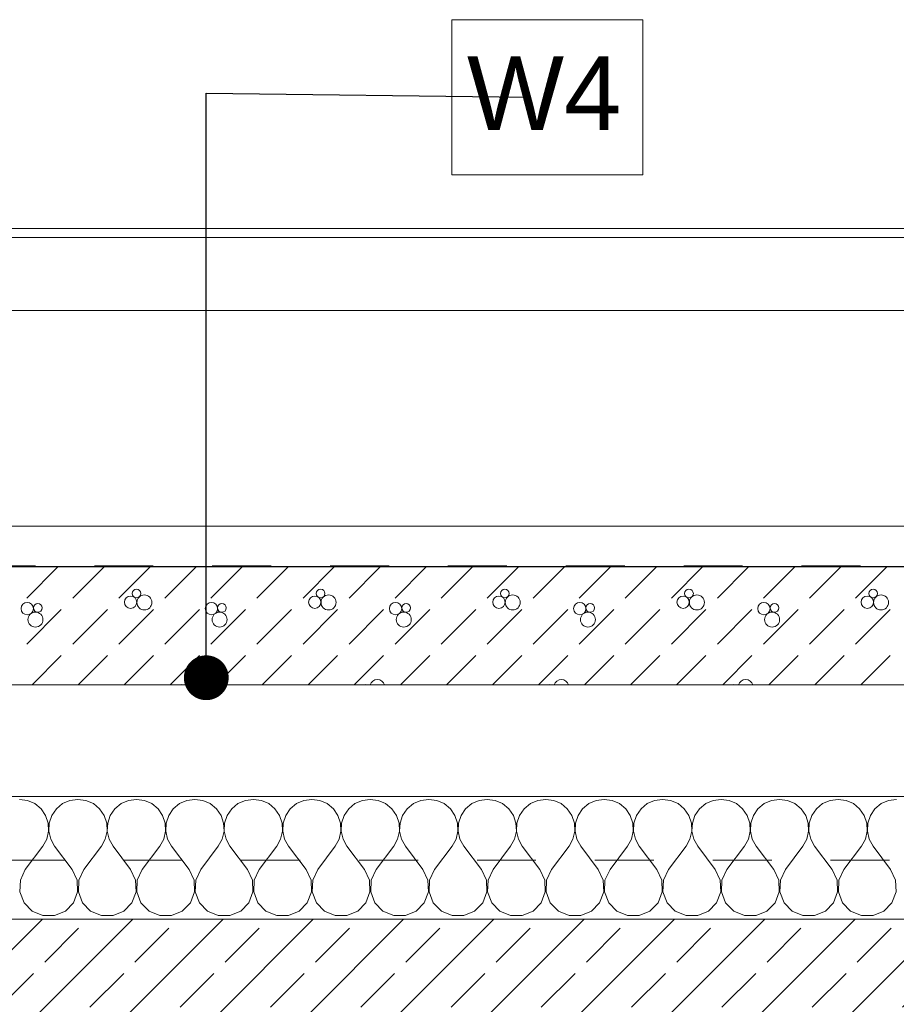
# Model space of a CAD drawing. Header units: millimetres. Extents: x 58537 to 97688, y -8921 to 14216.
# Tile 84 of 145: x 66548 to 68333, y 11267 to 13271. Entities that reach past the tile are written whole.
import ezdxf

# ---------------------------------------------------------------- set-up
doc = ezdxf.new("R2010")
doc.units = ezdxf.units.MM
doc.header["$MEASUREMENT"] = 0
doc.linetypes.add('Przerywana', pattern=[240, 120, -120])
doc.linetypes.add('Wipeout_Contour', pattern=[1000, 0, -1000])
for name, color, linetype, lineweight, true_color in [('0_Nr_pióra__85', 7, 'Continuous', 13, 0x80c2ff), ('Nowe_A-Wymiary-Zewnętrzne_Nr_pióra__45', 7, 'Continuous', 15, 0x40a5ff), ('Nowe_A-Wymiary-Zewnętrzne_Nr_pióra__85', 7, 'Continuous', 13, 0x80c2ff)]:
    doc.layers.add(name, color=color, linetype=linetype, lineweight=lineweight, true_color=true_color)
for name, color, linetype in [('Nowe_A-Dach-Połacie', 7, 'Continuous'), ('Nowe_A-Obróbki', 7, 'Continuous'), ('Nowe_A-Stropy', 7, 'Continuous'), ('Nowe_A-Wymiary-Zewnętrzne', 7, 'Continuous'), ('Nowe_A-Ściany-Zewnętrzne', 7, 'Continuous')]:
    doc.layers.add(name, color=color, linetype=linetype)
for name, color, linetype, lineweight in [('Nowe_A-Dach-Połacie_Nr_pióra__169', 7, 'Continuous', 5), ('Nowe_A-Dach-Połacie_Nr_pióra__29', 7, 'Continuous', 25), ('Nowe_A-Dach-Połacie_Nr_pióra__49', 7, 'Continuous', 15), ('Nowe_A-Obróbki_Nr_pióra__90', 7, 'Continuous', 13), ('Nowe_A-Opisy-Ściany_Nr_pióra__1', 7, 'Continuous', 13), ('Nowe_A-Stropy_Nr_pióra__174', 7, 'Continuous', 5), ('Nowe_A-Stropy_Nr_pióra__9', 7, 'Continuous', 13), ('Nowe_A-Wymiary-Zewnętrzne_Nr_pióra__46', 5, 'Continuous', 15), ('Nowe_A-Ściany-Zewnętrzne_Nr_pióra__87', 7, 'Continuous', 13)]:
    doc.layers.add(name, color=color, linetype=linetype, lineweight=lineweight)
doc.styles.add('STYL_AUTOMATYCZNY_1', font='arial.ttf')
doc.styles.add('STYL_AUTOMATYCZNY_2', font='arial.ttf')
doc.dimstyles.new('STYL_AUTOMATYCZNY__1', dxfattribs={"dimtxt": 125, "dimasz": 47.5, "dimexe": 0.18, "dimexo": 20, "dimgap": 0, "dimtad": 1, "dimdec": 1, "dimlfac": 0.1, "dimzin": 0, "dimdsep": 46, "dimtxsty": 'STYL_AUTOMATYCZNY_2', "dimblk": 'ARROWHEAD_11', "dimblk1": 'ARROWHEAD_11', "dimblk2": 'ARROWHEAD_11', "dimcen": 0.09, "dimclrd": 256, "dimclre": 256, "dimclrt": 5, "dimadec": 1, "dimazin": 0, "dimtfac": 1, "dimtdec": 4, "dimtmove": 0, "dimatfit": 3, "dimfxl": 0, "dimtolj": 1, "dimtzin": 0, "dimarcsym": 0})
doc.dimstyles.new('STYL_AUTOMATYCZNY__3', dxfattribs={"dimtxt": 0.18, "dimasz": 182.4, "dimexe": 0.18, "dimexo": 0.0625, "dimgap": 0, "dimtad": 0, "dimtih": 1, "dimtoh": 1, "dimdec": 4, "dimzin": 0, "dimdsep": 46, "dimcen": 0.09, "dimadec": 0, "dimazin": 0, "dimtfac": 1, "dimtdec": 4, "dimtmove": 0, "dimatfit": 3, "dimldrblk": 'ARROWHEAD_11', "dimfxl": 0, "dimtolj": 1, "dimtzin": 0, "dimarcsym": 0})

# ---------------------------------------------------------------- blocks, each defined once
blk = doc.blocks.new('ElemPrzekroju_340')
at = {"color": 254, "linetype": 'Wipeout_Contour', "lineweight": 0, "ltscale": 274683.176655}
blk.add_wipeout([(65340.1, 11744.7), (65340.1, 11690), (69985.1, 11690), (69985.1, 11744.7)], dxfattribs=at).dxf.layer = 'Nowe_A-Ściany-Zewnętrzne'
blk = doc.blocks.new('*X366')
at = {"layer": 'Nowe_A-Stropy_Nr_pióra__174', "color": 7, "linetype": 'Continuous', "lineweight": 5}
for p, q in [((66563.9, 11681.8), (66547.6, 11684)), ((66578.9, 11675.2), (66563.9, 11681.8)), ((66591.6, 11664.7), (66578.9, 11675.2)), ((66635.4, 11675.2), (66622.7, 11664.7)), ((66650.4, 11681.8), (66635.4, 11675.2)), ((66666.7, 11684), (66650.4, 11681.8)), ((66682.9, 11681.8), (66666.7, 11684)), ((66698, 11675.2), (66682.9, 11681.8)), ((66710.6, 11664.7), (66698, 11675.2)), ((66754.4, 11675.2), (66741.8, 11664.7)), ((66769.5, 11681.8), (66754.4, 11675.2)), ((66785.7, 11684), (66769.5, 11681.8)), ((66802, 11681.8), (66785.7, 11684)), ((66817, 11675.2), (66802, 11681.8)), ((66829.7, 11664.7), (66817, 11675.2)), ((66873.5, 11675.2), (66860.8, 11664.7)), ((66888.5, 11681.8), (66873.5, 11675.2)), ((66904.8, 11684), (66888.5, 11681.8)), ((66921, 11681.8), (66904.8, 11684)), ((66936.1, 11675.2), (66921, 11681.8)), ((66948.7, 11664.7), (66936.1, 11675.2)), ((66992.5, 11675.2), (66979.9, 11664.7)), ((67007.6, 11681.8), (66992.5, 11675.2)), ((67023.8, 11684), (67007.6, 11681.8)), ((67040.1, 11681.8), (67023.8, 11684)), ((67055.1, 11675.2), (67040.1, 11681.8)), ((67067.8, 11664.7), (67055.1, 11675.2)), ((67111.6, 11675.2), (67098.9, 11664.7)), ((67126.6, 11681.8), (67111.6, 11675.2)), ((67142.9, 11684), (67126.6, 11681.8)), ((67159.1, 11681.8), (67142.9, 11684)), ((67174.2, 11675.2), (67159.1, 11681.8)), ((67186.8, 11664.7), (67174.2, 11675.2)), ((67230.6, 11675.2), (67218, 11664.7)), ((67245.7, 11681.8), (67230.6, 11675.2)), ((67261.9, 11684), (67245.7, 11681.8)), ((67278.2, 11681.8), (67261.9, 11684)), ((67293.2, 11675.2), (67278.2, 11681.8)), ((67305.9, 11664.7), (67293.2, 11675.2)), ((67349.7, 11675.2), (67337, 11664.7)), ((67364.7, 11681.8), (67349.7, 11675.2)), ((67381, 11684), (67364.7, 11681.8)), ((67397.2, 11681.8), (67381, 11684)), ((67412.3, 11675.2), (67397.2, 11681.8)), ((67424.9, 11664.7), (67412.3, 11675.2)), ((67468.7, 11675.2), (67456.1, 11664.7)), ((67483.7, 11681.8), (67468.7, 11675.2)), ((67500, 11684), (67483.7, 11681.8)), ((67516.3, 11681.8), (67500, 11684)), ((67531.3, 11675.2), (67516.3, 11681.8)), ((67544, 11664.7), (67531.3, 11675.2)), ((67587.8, 11675.2), (67575.1, 11664.7)), ((67602.8, 11681.8), (67587.8, 11675.2)), ((67619.1, 11684), (67602.8, 11681.8)), ((67635.3, 11681.8), (67619.1, 11684)), ((67650.4, 11675.2), (67635.3, 11681.8)), ((67663, 11664.7), (67650.4, 11675.2)), ((67706.8, 11675.2), (67694.2, 11664.7)), ((67721.8, 11681.8), (67706.8, 11675.2)), ((67738.1, 11684), (67721.8, 11681.8)), ((67754.4, 11681.8), (67738.1, 11684)), ((67769.4, 11675.2), (67754.4, 11681.8)), ((67782, 11664.7), (67769.4, 11675.2)), ((67825.9, 11675.2), (67813.2, 11664.7)), ((67840.9, 11681.8), (67825.9, 11675.2)), ((67857.2, 11684), (67840.9, 11681.8)), ((67873.4, 11681.8), (67857.2, 11684)), ((67888.5, 11675.2), (67873.4, 11681.8)), ((67901.1, 11664.7), (67888.5, 11675.2)), ((67944.9, 11675.2), (67932.3, 11664.7)), ((67959.9, 11681.8), (67944.9, 11675.2)), ((67976.2, 11684), (67959.9, 11681.8)), ((67992.5, 11681.8), (67976.2, 11684)), ((68007.5, 11675.2), (67992.5, 11681.8)), ((68020.1, 11664.7), (68007.5, 11675.2)), ((68064, 11675.2), (68051.3, 11664.7)), ((68079, 11681.8), (68064, 11675.2)), ((68095.3, 11684), (68079, 11681.8)), ((68111.5, 11681.8), (68095.3, 11684)), ((68126.5, 11675.2), (68111.5, 11681.8)), ((68139.2, 11664.7), (68126.5, 11675.2)), ((68183, 11675.2), (68170.4, 11664.7)), ((68198, 11681.8), (68183, 11675.2)), ((68214.3, 11684), (68198, 11681.8)), ((68230.6, 11681.8), (68214.3, 11684)), ((68245.6, 11675.2), (68230.6, 11681.8)), ((68258.2, 11664.7), (68245.6, 11675.2)), ((68302.1, 11675.2), (68289.4, 11664.7)), ((68317.1, 11681.8), (68302.1, 11675.2)), ((68333.3, 11684), (68317.1, 11681.8)), ((66600.9, 11651.1), (66591.6, 11664.7)), ((66606.1, 11635.6), (66600.9, 11651.1)), ((66613.4, 11651.1), (66608.2, 11635.6)), ((66622.7, 11664.7), (66613.4, 11651.1)), ((66719.9, 11651.1), (66710.6, 11664.7)), ((66725.2, 11635.6), (66719.9, 11651.1)), ((66732.5, 11651.1), (66727.2, 11635.6)), ((66741.8, 11664.7), (66732.5, 11651.1)), ((66839, 11651.1), (66829.7, 11664.7)), ((66844.2, 11635.6), (66839, 11651.1)), ((66851.5, 11651.1), (66846.3, 11635.6)), ((66860.8, 11664.7), (66851.5, 11651.1)), ((66958, 11651.1), (66948.7, 11664.7)), ((66963.3, 11635.6), (66958, 11651.1)), ((66970.6, 11651.1), (66965.3, 11635.6)), ((66979.9, 11664.7), (66970.6, 11651.1)), ((67077.1, 11651.1), (67067.8, 11664.7)), ((67082.3, 11635.6), (67077.1, 11651.1)), ((67089.6, 11651.1), (67084.4, 11635.6)), ((67098.9, 11664.7), (67089.6, 11651.1)), ((67196.1, 11651.1), (67186.8, 11664.7)), ((67201.4, 11635.6), (67196.1, 11651.1)), ((67208.7, 11651.1), (67203.4, 11635.6)), ((67218, 11664.7), (67208.7, 11651.1)), ((67315.2, 11651.1), (67305.9, 11664.7)), ((67320.4, 11635.6), (67315.2, 11651.1)), ((67327.7, 11651.1), (67322.5, 11635.6)), ((67337, 11664.7), (67327.7, 11651.1)), ((67434.2, 11651.1), (67424.9, 11664.7)), ((67439.5, 11635.6), (67434.2, 11651.1)), ((67446.8, 11651.1), (67441.5, 11635.6)), ((67456.1, 11664.7), (67446.8, 11651.1)), ((67553.3, 11651.1), (67544, 11664.7)), ((67558.5, 11635.6), (67553.3, 11651.1)), ((67565.8, 11651.1), (67560.6, 11635.6)), ((67575.1, 11664.7), (67565.8, 11651.1)), ((67672.3, 11651.1), (67663, 11664.7)), ((67677.6, 11635.6), (67672.3, 11651.1)), ((67684.9, 11651.1), (67679.6, 11635.6)), ((67694.2, 11664.7), (67684.9, 11651.1)), ((67791.3, 11651.1), (67782, 11664.7)), ((67796.6, 11635.6), (67791.3, 11651.1)), ((67803.9, 11651.1), (67798.7, 11635.6)), ((67813.2, 11664.7), (67803.9, 11651.1)), ((67910.4, 11651.1), (67901.1, 11664.7)), ((67915.6, 11635.6), (67910.4, 11651.1)), ((67923, 11651.1), (67917.7, 11635.6)), ((67932.3, 11664.7), (67923, 11651.1)), ((68029.4, 11651.1), (68020.1, 11664.7)), ((68034.7, 11635.6), (68029.4, 11651.1)), ((68042, 11651.1), (68036.8, 11635.6)), ((68051.3, 11664.7), (68042, 11651.1)), ((68148.5, 11651.1), (68139.2, 11664.7)), ((68153.7, 11635.6), (68148.5, 11651.1)), ((68161.1, 11651.1), (68155.8, 11635.6)), ((68170.4, 11664.7), (68161.1, 11651.1)), ((68267.5, 11651.1), (68258.2, 11664.7)), ((68272.8, 11635.6), (68267.5, 11651.1)), ((68280.1, 11651.1), (68274.9, 11635.6)), ((68289.4, 11664.7), (68280.1, 11651.1)), ((66606.9, 11619.2), (66606.1, 11635.6)), ((66608.2, 11635.6), (66607.4, 11619.2)), ((66726, 11619.2), (66725.2, 11635.6)), ((66727.2, 11635.6), (66726.4, 11619.2)), ((66845, 11619.2), (66844.2, 11635.6)), ((66846.3, 11635.6), (66845.5, 11619.2)), ((66964.1, 11619.2), (66963.3, 11635.6)), ((66965.3, 11635.6), (66964.5, 11619.2)), ((67083.1, 11619.2), (67082.3, 11635.6)), ((67084.4, 11635.6), (67083.6, 11619.2)), ((67202.2, 11619.2), (67201.4, 11635.6)), ((67203.4, 11635.6), (67202.6, 11619.2)), ((67321.2, 11619.2), (67320.4, 11635.6)), ((67322.5, 11635.6), (67321.7, 11619.2)), ((67440.3, 11619.2), (67439.5, 11635.6)), ((67441.5, 11635.6), (67440.7, 11619.2)), ((67559.3, 11619.2), (67558.5, 11635.6)), ((67560.6, 11635.6), (67559.8, 11619.2)), ((67678.3, 11619.2), (67677.6, 11635.6)), ((67679.6, 11635.6), (67678.8, 11619.2)), ((67797.4, 11619.2), (67796.6, 11635.6)), ((67798.7, 11635.6), (67797.9, 11619.2)), ((67916.4, 11619.2), (67915.6, 11635.6)), ((67917.7, 11635.6), (67916.9, 11619.2)), ((68035.5, 11619.2), (68034.7, 11635.6)), ((68036.8, 11635.6), (68036, 11619.2)), ((68154.5, 11619.2), (68153.7, 11635.6)), ((68155.8, 11635.6), (68155, 11619.2)), ((68273.6, 11619.2), (68272.8, 11635.6)), ((68274.9, 11635.6), (68274.1, 11619.2)), ((66603.2, 11603.2), (66606.9, 11619.2)), ((66607.4, 11619.2), (66611.1, 11603.2)), ((66722.2, 11603.2), (66726, 11619.2)), ((66726.4, 11619.2), (66730.2, 11603.2)), ((66841.3, 11603.2), (66845, 11619.2)), ((66845.5, 11619.2), (66849.2, 11603.2)), ((66960.3, 11603.2), (66964.1, 11619.2)), ((66964.5, 11619.2), (66968.3, 11603.2)), ((67079.4, 11603.2), (67083.1, 11619.2)), ((67083.6, 11619.2), (67087.3, 11603.2)), ((67198.4, 11603.2), (67202.2, 11619.2)), ((67202.6, 11619.2), (67206.4, 11603.2)), ((67317.5, 11603.2), (67321.2, 11619.2)), ((67321.7, 11619.2), (67325.4, 11603.2)), ((67436.5, 11603.2), (67440.3, 11619.2)), ((67440.7, 11619.2), (67444.4, 11603.2)), ((67555.6, 11603.2), (67559.3, 11619.2)), ((67559.8, 11619.2), (67563.5, 11603.2)), ((67674.6, 11603.2), (67678.3, 11619.2)), ((67678.8, 11619.2), (67682.5, 11603.2)), ((67793.7, 11603.2), (67797.4, 11619.2)), ((67797.9, 11619.2), (67801.6, 11603.2)), ((67912.7, 11603.2), (67916.4, 11619.2)), ((67916.9, 11619.2), (67920.6, 11603.2)), ((68031.8, 11603.2), (68035.5, 11619.2)), ((68036, 11619.2), (68039.7, 11603.2)), ((68150.8, 11603.2), (68154.5, 11619.2)), ((68155, 11619.2), (68158.7, 11603.2)), ((68269.9, 11603.2), (68273.6, 11619.2)), ((68274.1, 11619.2), (68277.8, 11603.2)), ((66559.5, 11541.2), (66595.3, 11588.8)), ((66595.3, 11588.8), (66603.2, 11603.2)), ((66611.1, 11603.2), (66619.1, 11588.8)), ((66654.8, 11541.2), (66619.1, 11588.8)), ((66678.6, 11541.2), (66714.3, 11588.8)), ((66714.3, 11588.8), (66722.2, 11603.2)), ((66730.2, 11603.2), (66738.1, 11588.8)), ((66773.8, 11541.2), (66738.1, 11588.8)), ((66797.6, 11541.2), (66833.3, 11588.8)), ((66833.3, 11588.8), (66841.3, 11603.2)), ((66849.2, 11603.2), (66857.2, 11588.8)), ((66892.9, 11541.2), (66857.2, 11588.8)), ((66916.7, 11541.2), (66952.4, 11588.8)), ((66952.4, 11588.8), (66960.3, 11603.2)), ((66968.3, 11603.2), (66976.2, 11588.8)), ((67011.9, 11541.2), (66976.2, 11588.8)), ((67035.7, 11541.2), (67071.4, 11588.8)), ((67071.4, 11588.8), (67079.4, 11603.2)), ((67087.3, 11603.2), (67095.3, 11588.8)), ((67131, 11541.2), (67095.3, 11588.8)), ((67154.8, 11541.2), (67190.5, 11588.8)), ((67190.5, 11588.8), (67198.4, 11603.2)), ((67206.4, 11603.2), (67214.3, 11588.8)), ((67250, 11541.2), (67214.3, 11588.8)), ((67273.8, 11541.2), (67309.5, 11588.8)), ((67309.5, 11588.8), (67317.5, 11603.2)), ((67325.4, 11603.2), (67333.3, 11588.8)), ((67369.1, 11541.2), (67333.3, 11588.8)), ((67392.9, 11541.2), (67428.6, 11588.8)), ((67428.6, 11588.8), (67436.5, 11603.2)), ((67444.4, 11603.2), (67452.4, 11588.8)), ((67488.1, 11541.2), (67452.4, 11588.8)), ((67511.9, 11541.2), (67547.6, 11588.8)), ((67547.6, 11588.8), (67555.6, 11603.2)), ((67563.5, 11603.2), (67571.4, 11588.8)), ((67607.2, 11541.2), (67571.4, 11588.8)), ((67631, 11541.2), (67666.7, 11588.8)), ((67666.7, 11588.8), (67674.6, 11603.2)), ((67682.5, 11603.2), (67690.5, 11588.8)), ((67726.2, 11541.2), (67690.5, 11588.8)), ((67750, 11541.2), (67785.7, 11588.8)), ((67785.7, 11588.8), (67793.7, 11603.2)), ((67801.6, 11603.2), (67809.5, 11588.8)), ((67845.3, 11541.2), (67809.5, 11588.8)), ((67869.1, 11541.2), (67904.8, 11588.8)), ((67904.8, 11588.8), (67912.7, 11603.2)), ((67920.6, 11603.2), (67928.6, 11588.8)), ((67964.3, 11541.2), (67928.6, 11588.8)), ((67988.1, 11541.2), (68023.8, 11588.8)), ((68023.8, 11588.8), (68031.8, 11603.2)), ((68039.7, 11603.2), (68047.6, 11588.8)), ((68083.3, 11541.2), (68047.6, 11588.8)), ((68107.2, 11541.2), (68142.9, 11588.8)), ((68142.9, 11588.8), (68150.8, 11603.2)), ((68158.7, 11603.2), (68166.7, 11588.8)), ((68202.4, 11541.2), (68166.7, 11588.8)), ((68226.2, 11541.2), (68261.9, 11588.8)), ((68261.9, 11588.8), (68269.9, 11603.2)), ((68277.8, 11603.2), (68285.7, 11588.8)), ((68321.4, 11541.2), (68285.7, 11588.8)), ((66559.5, 11541.2), (66549.4, 11519.7)), ((66665, 11519.7), (66654.8, 11541.2)), ((66678.6, 11541.2), (66668.4, 11519.7)), ((66784, 11519.7), (66773.8, 11541.2)), ((66797.6, 11541.2), (66787.4, 11519.7)), ((66903.1, 11519.7), (66892.9, 11541.2)), ((66916.7, 11541.2), (66906.5, 11519.7)), ((67022.1, 11519.7), (67011.9, 11541.2)), ((67035.7, 11541.2), (67025.5, 11519.7)), ((67141.2, 11519.7), (67131, 11541.2)), ((67154.8, 11541.2), (67144.6, 11519.7)), ((67260.2, 11519.7), (67250, 11541.2)), ((67273.8, 11541.2), (67263.6, 11519.7)), ((67379.2, 11519.7), (67369.1, 11541.2)), ((67392.9, 11541.2), (67382.7, 11519.7)), ((67498.3, 11519.7), (67488.1, 11541.2)), ((67511.9, 11541.2), (67501.7, 11519.7)), ((67617.3, 11519.7), (67607.2, 11541.2)), ((67631, 11541.2), (67620.8, 11519.7)), ((67736.4, 11519.7), (67726.2, 11541.2)), ((67750, 11541.2), (67739.8, 11519.7)), ((67855.4, 11519.7), (67845.3, 11541.2)), ((67869.1, 11541.2), (67858.9, 11519.7)), ((67974.5, 11519.7), (67964.3, 11541.2)), ((67988.1, 11541.2), (67977.9, 11519.7)), ((68093.5, 11519.7), (68083.3, 11541.2)), ((68107.2, 11541.2), (68097, 11519.7)), ((68212.6, 11519.7), (68202.4, 11541.2)), ((68226.2, 11541.2), (68216, 11519.7)), ((68331.6, 11519.7), (68321.4, 11541.2)), ((66549.4, 11519.7), (66548.4, 11495.9)), ((66665.9, 11495.9), (66665, 11519.7)), ((66668.4, 11519.7), (66667.5, 11495.9)), ((66785, 11495.9), (66784, 11519.7)), ((66787.4, 11519.7), (66786.5, 11495.9)), ((66904, 11495.9), (66903.1, 11519.7)), ((66906.5, 11519.7), (66905.6, 11495.9)), ((67023, 11495.9), (67022.1, 11519.7)), ((67025.5, 11519.7), (67024.6, 11495.9)), ((67142.1, 11495.9), (67141.2, 11519.7)), ((67144.6, 11519.7), (67143.6, 11495.9)), ((67261.1, 11495.9), (67260.2, 11519.7)), ((67263.6, 11519.7), (67262.7, 11495.9)), ((67380.2, 11495.9), (67379.2, 11519.7)), ((67382.7, 11519.7), (67381.7, 11495.9)), ((67499.2, 11495.9), (67498.3, 11519.7)), ((67501.7, 11519.7), (67500.8, 11495.9)), ((67618.3, 11495.9), (67617.3, 11519.7)), ((67620.8, 11519.7), (67619.8, 11495.9)), ((67737.3, 11495.9), (67736.4, 11519.7)), ((67739.8, 11519.7), (67738.9, 11495.9)), ((67856.4, 11495.9), (67855.4, 11519.7)), ((67858.9, 11519.7), (67857.9, 11495.9)), ((67975.4, 11495.9), (67974.5, 11519.7)), ((67977.9, 11519.7), (67977, 11495.9)), ((68094.5, 11495.9), (68093.5, 11519.7)), ((68097, 11519.7), (68096, 11495.9)), ((68213.5, 11495.9), (68212.6, 11519.7)), ((68216, 11519.7), (68215.1, 11495.9)), ((68332.6, 11495.9), (68331.6, 11519.7)), ((66548.4, 11495.9), (66556.9, 11473.6)), ((66657.5, 11473.6), (66665.9, 11495.9)), ((66667.5, 11495.9), (66675.9, 11473.6)), ((66776.5, 11473.6), (66785, 11495.9)), ((66786.5, 11495.9), (66795, 11473.6)), ((66895.5, 11473.6), (66904, 11495.9)), ((66905.6, 11495.9), (66914, 11473.6)), ((67014.6, 11473.6), (67023, 11495.9)), ((67024.6, 11495.9), (67033.1, 11473.6)), ((67133.6, 11473.6), (67142.1, 11495.9)), ((67143.6, 11495.9), (67152.1, 11473.6)), ((67252.7, 11473.6), (67261.1, 11495.9)), ((67262.7, 11495.9), (67271.1, 11473.6)), ((67371.7, 11473.6), (67380.2, 11495.9)), ((67381.7, 11495.9), (67390.2, 11473.6)), ((67490.8, 11473.6), (67499.2, 11495.9)), ((67500.8, 11495.9), (67509.2, 11473.6)), ((67609.8, 11473.6), (67618.3, 11495.9)), ((67619.8, 11495.9), (67628.3, 11473.6)), ((67728.9, 11473.6), (67737.3, 11495.9)), ((67738.9, 11495.9), (67747.3, 11473.6)), ((67847.9, 11473.6), (67856.4, 11495.9)), ((67857.9, 11495.9), (67866.4, 11473.6)), ((67967, 11473.6), (67975.4, 11495.9)), ((67977, 11495.9), (67985.4, 11473.6)), ((68086, 11473.6), (68094.5, 11495.9)), ((68096, 11495.9), (68104.5, 11473.6)), ((68205.1, 11473.6), (68213.5, 11495.9)), ((68215.1, 11495.9), (68223.5, 11473.6)), ((68324.1, 11473.6), (68332.6, 11495.9)), ((66556.9, 11473.6), (66573.4, 11456.5)), ((66641, 11456.5), (66657.5, 11473.6)), ((66675.9, 11473.6), (66692.4, 11456.5)), ((66760, 11456.5), (66776.5, 11473.6)), ((66795, 11473.6), (66811.5, 11456.5)), ((66879.1, 11456.5), (66895.5, 11473.6)), ((66914, 11473.6), (66930.5, 11456.5)), ((66998.1, 11456.5), (67014.6, 11473.6)), ((67033.1, 11473.6), (67049.5, 11456.5)), ((67117.1, 11456.5), (67133.6, 11473.6)), ((67152.1, 11473.6), (67168.6, 11456.5)), ((67236.2, 11456.5), (67252.7, 11473.6)), ((67271.1, 11473.6), (67287.6, 11456.5)), ((67355.2, 11456.5), (67371.7, 11473.6)), ((67390.2, 11473.6), (67406.7, 11456.5)), ((67474.3, 11456.5), (67490.8, 11473.6)), ((67509.2, 11473.6), (67525.7, 11456.5)), ((67593.3, 11456.5), (67609.8, 11473.6)), ((67628.3, 11473.6), (67644.8, 11456.5)), ((67712.4, 11456.5), (67728.9, 11473.6)), ((67747.3, 11473.6), (67763.8, 11456.5)), ((67831.4, 11456.5), (67847.9, 11473.6)), ((67866.4, 11473.6), (67882.9, 11456.5)), ((67950.5, 11456.5), (67967, 11473.6)), ((67985.4, 11473.6), (68001.9, 11456.5)), ((68069.5, 11456.5), (68086, 11473.6)), ((68104.5, 11473.6), (68121, 11456.5)), ((68188.6, 11456.5), (68205.1, 11473.6)), ((68223.5, 11473.6), (68240, 11456.5)), ((68307.6, 11456.5), (68324.1, 11473.6)), ((66573.4, 11456.5), (66595.3, 11447.2)), ((66595.3, 11447.2), (66619.1, 11447.2)), ((66619.1, 11447.2), (66641, 11456.5)), ((66692.4, 11456.5), (66714.3, 11447.2)), ((66714.3, 11447.2), (66738.1, 11447.2)), ((66738.1, 11447.2), (66760, 11456.5)), ((66811.5, 11456.5), (66833.4, 11447.2)), ((66833.4, 11447.2), (66857.2, 11447.2)), ((66857.2, 11447.2), (66879.1, 11456.5)), ((66930.5, 11456.5), (66952.4, 11447.2)), ((66952.4, 11447.2), (66976.2, 11447.2)), ((66976.2, 11447.2), (66998.1, 11456.5)), ((67049.5, 11456.5), (67071.4, 11447.2)), ((67071.4, 11447.2), (67095.2, 11447.2)), ((67095.2, 11447.2), (67117.1, 11456.5)), ((67168.6, 11456.5), (67190.5, 11447.2)), ((67190.5, 11447.2), (67214.3, 11447.2)), ((67214.3, 11447.2), (67236.2, 11456.5)), ((67287.6, 11456.5), (67309.5, 11447.2)), ((67309.5, 11447.2), (67333.3, 11447.2)), ((67333.3, 11447.2), (67355.2, 11456.5)), ((67406.7, 11456.5), (67428.6, 11447.2)), ((67428.6, 11447.2), (67452.4, 11447.2)), ((67452.4, 11447.2), (67474.3, 11456.5)), ((67525.7, 11456.5), (67547.6, 11447.2)), ((67547.6, 11447.2), (67571.4, 11447.2)), ((67571.4, 11447.2), (67593.3, 11456.5)), ((67644.8, 11456.5), (67666.7, 11447.2)), ((67666.7, 11447.2), (67690.5, 11447.2)), ((67690.5, 11447.2), (67712.4, 11456.5)), ((67763.8, 11456.5), (67785.7, 11447.2)), ((67785.7, 11447.2), (67809.5, 11447.2)), ((67809.5, 11447.2), (67831.4, 11456.5)), ((67882.9, 11456.5), (67904.8, 11447.2)), ((67904.8, 11447.2), (67928.6, 11447.2)), ((67928.6, 11447.2), (67950.5, 11456.5)), ((68001.9, 11456.5), (68023.8, 11447.2)), ((68023.8, 11447.2), (68047.6, 11447.2)), ((68047.6, 11447.2), (68069.5, 11456.5)), ((68121, 11456.5), (68142.9, 11447.2)), ((68142.9, 11447.2), (68166.7, 11447.2)), ((68166.7, 11447.2), (68188.6, 11456.5)), ((68240, 11456.5), (68261.9, 11447.2)), ((68261.9, 11447.2), (68285.7, 11447.2)), ((68285.7, 11447.2), (68307.6, 11456.5))]:
    blk.add_line(p, q, dxfattribs=at)
blk = doc.blocks.new('ElemPrzekroju_341')
at = {"layer": 'Nowe_A-Stropy', "linetype": 'Continuous', "lineweight": 0, "true_color": 0x000000}
h = blk.add_hatch(dxfattribs=at)
h.set_pattern_fill('Beton_zbrojony', color=18, style=0, pattern_type=2)
h.set_pattern_definition([(45, (0, 0), (-91.92388, 91.92388), []), (45, (-45.96, 45.96), (-91.92388, 91.92388), [97.5, -32.5])])
h.paths.add_polyline_path([(65230.1, 11240), (65240.1, 11240), (69035.1, 11240), (69170.1, 11240), (71870.1, 11240), (71880.1, 11240), (71880.1, 11440), (70225.1, 11440), (69985.1, 11440), (65230.1, 11440)])
at = {"layer": 'Nowe_A-Stropy_Nr_pióra__9', "color": 7, "linetype": 'Continuous', "lineweight": 13}
for p, q in [((69985.1, 11690), (65340.1, 11690)), ((69985.1, 11440), (65230.1, 11440))]:
    blk.add_line(p, q, dxfattribs=at)
at = {"layer": 'Nowe_A-Stropy', "lineweight": 0}
blk.add_blockref('*X366', (0, 0), dxfattribs=at)
blk = doc.blocks.new('*X371')
at = {"layer": 'Nowe_A-Dach-Połacie', "linetype": 'Continuous', "lineweight": 0, "true_color": 0x000000}
for points in [[(66750.6, 12158.7), (66600.6, 12158.7), (66600.6, 12157.2), (66750.6, 12157.2)], [(67050.6, 12158.7), (66900.6, 12158.7), (66900.6, 12157.2), (67050.6, 12157.2)], [(67350.6, 12158.7), (67200.6, 12158.7), (67200.6, 12157.2), (67350.6, 12157.2)], [(67650.6, 12158.7), (67500.6, 12158.7), (67500.6, 12157.2), (67650.6, 12157.2)], [(67950.6, 12158.7), (67800.6, 12158.7), (67800.6, 12157.2), (67950.6, 12157.2)], [(68250.6, 12158.7), (68100.6, 12158.7), (68100.6, 12157.2), (68250.6, 12157.2)]]:
    blk.add_hatch(color=18, dxfattribs=at).paths.add_polyline_path(points)
blk = doc.blocks.new('*X374')
at = {"layer": 'Nowe_A-Dach-Połacie_Nr_pióra__169', "color": 7, "linetype": 'Continuous', "lineweight": 5}
for p, q in [((66562.5, 12093.8), (66626, 12157.2)), ((66656.2, 12093.8), (66719.7, 12157.2)), ((66750, 12093.8), (66813.5, 12157.2)), ((66843.8, 12093.8), (66907.2, 12157.2)), ((66937.5, 12093.8), (67001, 12157.2)), ((67031.2, 12093.8), (67094.7, 12157.2)), ((67125, 12093.8), (67188.5, 12157.2)), ((67218.8, 12093.8), (67282.2, 12157.2)), ((67312.5, 12093.8), (67376, 12157.2)), ((67406.2, 12093.8), (67469.7, 12157.2)), ((67500, 12093.8), (67563.5, 12157.2)), ((67593.8, 12093.8), (67657.2, 12157.2)), ((67687.5, 12093.8), (67751, 12157.2)), ((67781.2, 12093.8), (67844.7, 12157.2)), ((67875, 12093.8), (67938.5, 12157.2)), ((67968.8, 12093.8), (68032.2, 12157.2)), ((68062.5, 12093.8), (68126, 12157.2)), ((68156.2, 12093.8), (68219.7, 12157.2)), ((68250, 12093.8), (68313.5, 12157.2)), ((66562.5, 12000), (66632.8, 12070.3)), ((66656.2, 12000), (66726.6, 12070.3)), ((66750, 12000), (66820.3, 12070.3)), ((66843.8, 12000), (66914.1, 12070.3)), ((66937.5, 12000), (67007.8, 12070.3)), ((67031.2, 12000), (67101.6, 12070.3)), ((67125, 12000), (67195.3, 12070.3)), ((67218.8, 12000), (67289.1, 12070.3)), ((67312.5, 12000), (67382.8, 12070.3)), ((67406.2, 12000), (67476.6, 12070.3)), ((67500, 12000), (67570.3, 12070.3)), ((67593.8, 12000), (67664.1, 12070.3)), ((67687.5, 12000), (67757.8, 12070.3)), ((67781.2, 12000), (67851.6, 12070.3)), ((67875, 12000), (67945.3, 12070.3)), ((67968.8, 12000), (68039.1, 12070.3)), ((68062.5, 12000), (68132.8, 12070.3)), ((68156.2, 12000), (68226.6, 12070.3)), ((68250, 12000), (68320.3, 12070.3)), ((66573.2, 11916.9), (66632.8, 11976.6)), ((66666.9, 11916.9), (66726.6, 11976.6)), ((66760.7, 11916.9), (66820.3, 11976.6)), ((66854.4, 11916.9), (66914.1, 11976.6)), ((66948.2, 11916.9), (67007.8, 11976.6)), ((67041.9, 11916.9), (67101.6, 11976.6)), ((67135.7, 11916.9), (67195.3, 11976.6)), ((67229.4, 11916.9), (67289.1, 11976.6)), ((67323.2, 11916.9), (67382.8, 11976.6)), ((67416.9, 11916.9), (67476.6, 11976.6)), ((67510.7, 11916.9), (67570.3, 11976.6)), ((67604.4, 11916.9), (67664.1, 11976.6)), ((67698.2, 11916.9), (67757.8, 11976.6)), ((67791.9, 11916.9), (67851.6, 11976.6)), ((67885.7, 11916.9), (67945.3, 11976.6)), ((67979.4, 11916.9), (68039.1, 11976.6)), ((68073.2, 11916.9), (68132.8, 11976.6)), ((68166.9, 11916.9), (68226.6, 11976.6)), ((68260.7, 11916.9), (68320.3, 11976.6))]:
    blk.add_line(p, q, dxfattribs=at)
for centre, radius in [((66785.8, 12103.1), 8.88), ((67160.8, 12103.1), 8.88), ((67535.8, 12103.1), 8.88), ((67910.8, 12103.1), 8.88), ((68285.8, 12103.1), 8.88), ((66773.9, 12085.3), 12.6), ((66801.9, 12084.9), 15.3), ((67148.9, 12085.3), 12.6), ((67176.9, 12084.9), 15.3), ((67523.9, 12085.3), 12.6), ((67551.9, 12084.9), 15.3), ((67898.9, 12085.3), 12.6), ((67926.9, 12084.9), 15.3), ((68273.9, 12085.3), 12.6), ((68301.9, 12084.9), 15.3), ((66563.4, 12072.3), 12.6), ((66584.8, 12073.7), 8.88), ((66938.4, 12072.3), 12.6), ((66959.8, 12073.7), 8.88), ((67313.4, 12072.3), 12.6), ((67334.8, 12073.7), 8.88), ((67688.4, 12072.3), 12.6), ((67709.8, 12073.7), 8.88), ((68063.4, 12072.3), 12.6), ((68084.8, 12073.7), 8.88), ((66580.1, 12049.9), 15.3), ((66955.1, 12049.9), 15.3), ((67330.1, 12049.9), 15.3), ((67705.1, 12049.9), 15.3), ((68080.1, 12049.9), 15.3)]:
    blk.add_circle(centre, radius, dxfattribs=at)
for centre, radius, start, end in [((66877.2, 11908.7), 8.88, 67.714, 112.286), ((66901.1, 11912.7), 15.3, 15.7736, 164.2264), ((67252.2, 11908.7), 8.88, 67.714, 112.286), ((67276.1, 11912.7), 15.3, 15.7736, 164.2264), ((67627.2, 11908.7), 8.88, 67.714, 112.286), ((67651.1, 11912.7), 15.3, 15.7736, 164.2264), ((68002.2, 11908.7), 8.88, 67.714, 112.286), ((68026.1, 11912.7), 15.3, 15.7736, 164.2264)]:
    blk.add_arc(centre, radius, start, end, dxfattribs=at)
blk = doc.blocks.new('ElemPrzekroju_342')
at = {"layer": 'Nowe_A-Dach-Połacie_Nr_pióra__29', "color": 7, "linetype": 'Przerywana', "lineweight": 25}
blk.add_line((72580.1, 12158.7), (65340.1, 12158.7), dxfattribs=at)
at = {"layer": 'Nowe_A-Dach-Połacie_Nr_pióra__29', "color": 7, "linetype": 'Continuous', "lineweight": 25}
blk.add_line((72580.1, 12157.2), (65340.1, 12157.2), dxfattribs=at)
at = {"layer": 'Nowe_A-Dach-Połacie', "lineweight": 0}
blk.add_blockref('*X371', (0, 0), dxfattribs=at)
at = {"color": 254, "linetype": 'Wipeout_Contour', "lineweight": 0, "ltscale": 274761.248211}
blk.add_wipeout([(65340.1, 11916.9), (65340.1, 11744.7), (69985.1, 11744.7), (69985.1, 11916.9)], dxfattribs=at).dxf.layer = 'Nowe_A-Dach-Połacie'
at = {"layer": 'Nowe_A-Dach-Połacie_Nr_pióra__49', "color": 7, "linetype": 'Continuous', "lineweight": 15}
blk.add_line((69985.1, 11916.9), (65340.1, 11916.9), dxfattribs=at)
at = {"layer": 'Nowe_A-Dach-Połacie', "lineweight": 0}
blk.add_blockref('*X374', (0, 0), dxfattribs=at)
blk = doc.blocks.new('ElemPrzekroju_343')
at = {"color": 254, "linetype": 'Wipeout_Contour', "lineweight": 0, "ltscale": 1210557.515774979}
blk.add_wipeout([(65340.1, 12240), (72580.1, 12240), (72580.1, 12313.9), (72635.4, 12449.4), (72659.9, 12488.7), (73400.3, 12488.7), (73424.8, 12449.4), (73480.1, 12313.9), (73480.1, 12240), (74950.1, 12240), (74950.1, 12679.3), (65381.4, 12679.3), (65373.1, 12696.7), (65374.9, 12697.5), (65381.5, 12697.5), (65361.3, 12740), (65340.1, 12740)], dxfattribs=at).dxf.layer = 'Nowe_A-Ściany-Zewnętrzne'
at = {"layer": 'Nowe_A-Ściany-Zewnętrzne_Nr_pióra__87', "color": 7, "linetype": 'Continuous', "lineweight": 13}
blk.add_line((71720.1, 12240), (65340.1, 12240), dxfattribs=at)
blk = doc.blocks.new('ElemPrzekroju_379')
at = {"color": 254, "linetype": 'Wipeout_Contour', "lineweight": 0, "ltscale": 444201.799386}
blk.add_wipeout([(64717.2, 12846.4), (64791.9, 12827.9), (77005.1, 12827.9), (77005.1, 12840), (76955.1, 12840), (76955.1, 12846.4)], dxfattribs=at).dxf.layer = 'Nowe_A-Obróbki'
at = {"layer": 'Nowe_A-Obróbki_Nr_pióra__90', "color": 7, "linetype": 'Continuous', "lineweight": 13}
blk.add_line((76955.1, 12846.4), (64717.2, 12846.4), dxfattribs=at)
at = {"color": 254, "linetype": 'Wipeout_Contour', "lineweight": 0, "ltscale": 441400.581532}
blk.add_wipeout([(65392.8, 12827.9), (65392.8, 12679.3), (74950.1, 12679.3), (74950.1, 12720), (77005.1, 12720), (77005.1, 12827.9)], dxfattribs=at).dxf.layer = 'Nowe_A-Obróbki'
at = {"layer": 'Nowe_A-Obróbki_Nr_pióra__90', "color": 7, "linetype": 'Continuous', "lineweight": 13}
for p, q in [((77005.1, 12827.9), (65392.8, 12827.9)), ((74950.1, 12679.3), (65392.8, 12679.3))]:
    blk.add_line(p, q, dxfattribs=at)
blk = doc.blocks.new('*D640')
at = {"layer": 'Nowe_A-Wymiary-Zewnętrzne_Nr_pióra__45', "linetype": 'Continuous', "lineweight": 15, "true_color": 0x40a5ff}
for points in [[(90247.8, 11690), (90248.7, 11685.2), (90251.4, 11681.2), (90255.5, 11678.5), (90260.3, 11677.5), (90265, 11678.5), (90269.1, 11681.2), (90271.8, 11685.2), (90272.8, 11690), (90271.8, 11694.8), (90269.1, 11698.8), (90265, 11701.5), (90260.3, 11702.5), (90255.5, 11701.5), (90251.4, 11698.8), (90248.7, 11694.8)], [(90247.8, 11240), (90248.7, 11235.2), (90251.4, 11231.2), (90255.5, 11228.5), (90260.3, 11227.5), (90265, 11228.5), (90269.1, 11231.2), (90271.8, 11235.2), (90272.8, 11240), (90271.8, 11244.8), (90269.1, 11248.8), (90265, 11251.5), (90260.3, 11252.5), (90255.5, 11251.5), (90251.4, 11248.8), (90248.7, 11244.8)]]:
    blk.add_hatch(color=161, dxfattribs=at).paths.add_polyline_path(points)
at = {"layer": 'Nowe_A-Wymiary-Zewnętrzne_Nr_pióra__45', "color": 161, "linetype": 'Continuous', "lineweight": 15, "true_color": 0x40a5ff}
for centre in [(90260.3, 11690), (90260.3, 11240)]:
    blk.add_circle(centre, 12.5, dxfattribs=at)
at = {"layer": 'Nowe_A-Wymiary-Zewnętrzne_Nr_pióra__85', "color": 151, "linetype": 'Continuous', "lineweight": 13, "true_color": 0x80c2ff}
for p, q in [((90247.8, 11690), (90213.4, 11690)), ((90307.1, 11690), (90272.8, 11690)), ((90260.3, 11252.5), (90260.3, 11677.5)), ((90247.8, 11240), (90213.4, 11240)), ((90307.1, 11240), (90272.8, 11240))]:
    blk.add_line(p, q, dxfattribs=at)
at = {"layer": 'Nowe_A-Wymiary-Zewnętrzne_Nr_pióra__46', "color": 5, "lineweight": 15, "insert": (90235.3, 11298.2), "char_height": 125, "attachment_point": 7, "rotation": 90, "style": 'STYL_AUTOMATYCZNY_2'}
blk.add_mtext('\\A1;{\\pql;\\fArial|b0|i0|c238|p0;\\W1.000000;45,0}', dxfattribs=at)
blk = doc.blocks.new('ARROWHEAD_11')
at = {"color": 0, "linetype": 'Continuous', "lineweight": 0}
blk.add_line((0, 0), (-1, 0), dxfattribs=at)
at = {"color": 0, "linetype": 'Continuous', "lineweight": 0, "const_width": 0.25, "flags": 128}
blk.add_lwpolyline([(-0.125, 0, 1), (0.125, 0, 1)], format="xyb", close=True, dxfattribs=at)
blk = doc.blocks.new('*D641')
at = {"layer": 'Nowe_A-Wymiary-Zewnętrzne_Nr_pióra__45', "linetype": 'Continuous', "lineweight": 15, "true_color": 0x40a5ff}
for points in [[(90247.8, 12846.4), (90248.7, 12841.6), (90251.4, 12837.5), (90255.5, 12834.8), (90260.3, 12833.9), (90265, 12834.8), (90269.1, 12837.5), (90271.8, 12841.6), (90272.8, 12846.4), (90271.8, 12851.2), (90269.1, 12855.2), (90265, 12857.9), (90260.3, 12858.9), (90255.5, 12857.9), (90251.4, 12855.2), (90248.7, 12851.2)], [(90247.8, 11690), (90248.7, 11685.2), (90251.4, 11681.2), (90255.5, 11678.5), (90260.3, 11677.5), (90265, 11678.5), (90269.1, 11681.2), (90271.8, 11685.2), (90272.8, 11690), (90271.8, 11694.8), (90269.1, 11698.8), (90265, 11701.5), (90260.3, 11702.5), (90255.5, 11701.5), (90251.4, 11698.8), (90248.7, 11694.8)]]:
    blk.add_hatch(color=161, dxfattribs=at).paths.add_polyline_path(points)
at = {"layer": 'Nowe_A-Wymiary-Zewnętrzne_Nr_pióra__45', "color": 161, "linetype": 'Continuous', "lineweight": 15, "true_color": 0x40a5ff}
for centre in [(90260.3, 12846.4), (90260.3, 11690)]:
    blk.add_circle(centre, 12.5, dxfattribs=at)
at = {"layer": 'Nowe_A-Wymiary-Zewnętrzne_Nr_pióra__85', "color": 151, "linetype": 'Continuous', "lineweight": 13, "true_color": 0x80c2ff}
for p, q in [((90260.3, 12858.9), (90260.3, 12871.4)), ((90247.8, 12846.4), (90213.4, 12846.4)), ((90260.3, 11702.5), (90260.3, 12833.9)), ((90307.1, 12846.4), (90272.8, 12846.4)), ((90247.8, 11690), (90213.4, 11690)), ((90307.1, 11690), (90272.8, 11690))]:
    blk.add_line(p, q, dxfattribs=at)
at = {"layer": 'Nowe_A-Wymiary-Zewnętrzne_Nr_pióra__46', "color": 5, "lineweight": 15, "insert": (90235.3, 12060.1), "char_height": 125, "attachment_point": 7, "rotation": 90, "style": 'STYL_AUTOMATYCZNY_2'}
blk.add_mtext('\\A1;{\\pql;\\fArial|b0|i0|c238|p0;\\W1.000000;115,6}', dxfattribs=at)
blk = doc.blocks.new('*D657')
at = {"layer": 'Nowe_A-Wymiary-Zewnętrzne_Nr_pióra__45', "linetype": 'Continuous', "lineweight": 15, "true_color": 0x40a5ff}
for points in [[(93212.8, 12740), (93213.7, 12735.2), (93216.4, 12731.2), (93220.5, 12728.5), (93225.3, 12727.5), (93230, 12728.5), (93234.1, 12731.2), (93236.8, 12735.2), (93237.8, 12740), (93236.8, 12744.8), (93234.1, 12748.8), (93230, 12751.5), (93225.3, 12752.5), (93220.5, 12751.5), (93216.4, 12748.8), (93213.7, 12744.8)], [(93212.8, 10870), (93213.7, 10865.2), (93216.4, 10861.2), (93220.5, 10858.5), (93225.3, 10857.5), (93230, 10858.5), (93234.1, 10861.2), (93236.8, 10865.2), (93237.8, 10870), (93236.8, 10874.8), (93234.1, 10878.8), (93230, 10881.5), (93225.3, 10882.5), (93220.5, 10881.5), (93216.4, 10878.8), (93213.7, 10874.8)]]:
    blk.add_hatch(color=161, dxfattribs=at).paths.add_polyline_path(points)
at = {"layer": 'Nowe_A-Wymiary-Zewnętrzne_Nr_pióra__45', "color": 161, "linetype": 'Continuous', "lineweight": 15, "true_color": 0x40a5ff}
for centre in [(93225.3, 12740), (93225.3, 10870)]:
    blk.add_circle(centre, 12.5, dxfattribs=at)
at = {"layer": 'Nowe_A-Wymiary-Zewnętrzne_Nr_pióra__85', "color": 151, "linetype": 'Continuous', "lineweight": 13, "true_color": 0x80c2ff}
for p, q in [((93212.8, 12740), (93178.4, 12740)), ((93272.1, 12740), (93237.8, 12740)), ((93225.3, 10882.5), (93225.3, 12727.5)), ((93212.8, 10870), (93178.4, 10870)), ((93272.1, 10870), (93237.8, 10870))]:
    blk.add_line(p, q, dxfattribs=at)
at = {"layer": 'Nowe_A-Wymiary-Zewnętrzne_Nr_pióra__46', "color": 5, "lineweight": 15, "char_height": 125, "attachment_point": 7, "rotation": 90, "style": 'STYL_AUTOMATYCZNY_2'}
for s, insert in [('\\A1;{\\pql;\\fArial|b0|i0|c238|p0;\\W1.000000;10,6}', (93200.3, 12393.9)), ('\\A1;{\\pql;\\fArial|b0|i0|c238|p0;\\W1.000000;187,0}', (93200.3, 11423.7))]:
    blk.add_mtext(s, dxfattribs=dict(at, insert=insert))
blk = doc.blocks.new('*D658')
at = {"layer": 'Nowe_A-Wymiary-Zewnętrzne_Nr_pióra__45', "linetype": 'Continuous', "lineweight": 15, "true_color": 0x40a5ff}
for points in [[(93212.8, 12846.4), (93213.7, 12841.6), (93216.4, 12837.5), (93220.5, 12834.8), (93225.3, 12833.9), (93230, 12834.8), (93234.1, 12837.5), (93236.8, 12841.6), (93237.8, 12846.4), (93236.8, 12851.2), (93234.1, 12855.2), (93230, 12857.9), (93225.3, 12858.9), (93220.5, 12857.9), (93216.4, 12855.2), (93213.7, 12851.2)], [(93212.8, 12740), (93213.7, 12735.2), (93216.4, 12731.2), (93220.5, 12728.5), (93225.3, 12727.5), (93230, 12728.5), (93234.1, 12731.2), (93236.8, 12735.2), (93237.8, 12740), (93236.8, 12744.8), (93234.1, 12748.8), (93230, 12751.5), (93225.3, 12752.5), (93220.5, 12751.5), (93216.4, 12748.8), (93213.7, 12744.8)]]:
    blk.add_hatch(color=161, dxfattribs=at).paths.add_polyline_path(points)
at = {"layer": 'Nowe_A-Wymiary-Zewnętrzne_Nr_pióra__45', "color": 161, "linetype": 'Continuous', "lineweight": 15, "true_color": 0x40a5ff}
for centre in [(93225.3, 12846.4), (93225.3, 12740)]:
    blk.add_circle(centre, 12.5, dxfattribs=at)
at = {"layer": 'Nowe_A-Wymiary-Zewnętrzne_Nr_pióra__85', "color": 151, "linetype": 'Continuous', "lineweight": 13, "true_color": 0x80c2ff}
for p, q in [((93225.3, 12858.9), (93225.3, 12871.4)), ((93212.8, 12846.4), (93178.4, 12846.4)), ((93225.3, 12752.5), (93225.3, 12833.9)), ((93272.1, 12846.4), (93237.8, 12846.4)), ((93212.8, 12740), (93178.4, 12740)), ((93272.1, 12740), (93237.8, 12740))]:
    blk.add_line(p, q, dxfattribs=at)
blk = doc.blocks.new('*D659')
at = {"layer": 'Nowe_A-Wymiary-Zewnętrzne_Nr_pióra__45', "linetype": 'Continuous', "lineweight": 15, "true_color": 0x40a5ff}
for points in [[(93474.8, 12846.4), (93475.7, 12841.6), (93478.4, 12837.5), (93482.5, 12834.8), (93487.3, 12833.9), (93492.1, 12834.8), (93496.1, 12837.5), (93498.8, 12841.6), (93499.8, 12846.4), (93498.8, 12851.2), (93496.1, 12855.2), (93492.1, 12857.9), (93487.3, 12858.9), (93482.5, 12857.9), (93478.4, 12855.2), (93475.7, 12851.2)], [(93474.8, 0), (93475.7, -4.8), (93478.4, -8.8), (93482.5, -11.5), (93487.3, -12.5), (93492.1, -11.5), (93496.1, -8.8), (93498.8, -4.8), (93499.8, 0), (93498.8, 4.8), (93496.1, 8.8), (93492.1, 11.5), (93487.3, 12.5), (93482.5, 11.5), (93478.4, 8.8), (93475.7, 4.8)]]:
    blk.add_hatch(color=161, dxfattribs=at).paths.add_polyline_path(points)
at = {"layer": 'Nowe_A-Wymiary-Zewnętrzne_Nr_pióra__45', "color": 161, "linetype": 'Continuous', "lineweight": 15, "true_color": 0x40a5ff}
for centre in [(93487.3, 12846.4), (93487.3, 0)]:
    blk.add_circle(centre, 12.5, dxfattribs=at)
at = {"layer": 'Nowe_A-Wymiary-Zewnętrzne_Nr_pióra__85', "color": 151, "linetype": 'Continuous', "lineweight": 13, "true_color": 0x80c2ff}
for p, q in [((93487.3, 12858.9), (93487.3, 12871.4)), ((93474.8, 12846.4), (93440.4, 12846.4)), ((93487.3, 12.5), (93487.3, 12833.9)), ((93534.2, 12846.4), (93499.8, 12846.4)), ((93474.8, 0), (93440.4, 0)), ((93534.2, 0), (93499.8, 0)), ((93487.3, -25), (93487.3, -12.5))]:
    blk.add_line(p, q, dxfattribs=at)
at = {"layer": 'Nowe_A-Wymiary-Zewnętrzne_Nr_pióra__46', "color": 5, "lineweight": 15, "insert": (93462.3, 6137.2), "char_height": 125, "attachment_point": 7, "rotation": 90, "style": 'STYL_AUTOMATYCZNY_2'}
blk.add_mtext('\\A1;{\\pql;\\fArial|b0|i0|c238|p0;\\W1.000000;1\xa0284,6}', dxfattribs=at)
blk = doc.blocks.new('D Przekrój_STORY_MARKER')
at = {"layer": '0_Nr_pióra__85', "color": 151, "linetype": 'Przerywana', "lineweight": 13, "true_color": 0x80c2ff}
blk.add_line((62199.3, 11560), (94026.2, 11560), dxfattribs=at)

msp = doc.modelspace()

# ---------------------------------------------------------------- linework, layer by layer
at = {"layer": 'Nowe_A-Opisy-Ściany_Nr_pióra__1', "color": 7, "linetype": 'Continuous', "lineweight": 13, "flags": 128}
msp.add_lwpolyline([(67427.93, 13271.4), (67816.51, 13271.4), (67816.51, 12955.68), (67427.93, 12955.68)], close=True, dxfattribs=at)

# ---------------------------------------------------------------- block references
at = {"layer": 'Nowe_A-Ściany-Zewnętrzne', "lineweight": 0}
for name in ['ElemPrzekroju_343', 'ElemPrzekroju_340']:
    msp.add_blockref(name, (0, 0), dxfattribs=at)

# ---------------------------------------------------------------- texts
at = {"layer": 'Nowe_A-Opisy-Ściany_Nr_pióra__1', "color": 7, "linetype": 'Continuous', "lineweight": 13, "insert": (67772.97, 13122.11), "char_height": 150, "attachment_point": 6, "style": 'STYL_AUTOMATYCZNY_1'}
msp.add_mtext('\\A1;{\\pqr;\\fArial|b0|i0|c238|p0;\\W1.000000;W\\fArial|b0|i0|c238|p0;\\W1.000000;4}', dxfattribs=at)

# ---------------------------------------------------------------- next in the draw order: block references
at = {"layer": 'Nowe_A-Dach-Połacie', "lineweight": 0}
msp.add_blockref('ElemPrzekroju_342', (0, 0), dxfattribs=at)
at = {"layer": 'Nowe_A-Obróbki', "lineweight": 0}
msp.add_blockref('ElemPrzekroju_379', (0, 0), dxfattribs=at)
at = {"layer": 'Nowe_A-Stropy', "lineweight": 0}
msp.add_blockref('ElemPrzekroju_341', (0, 0), dxfattribs=at)

# ---------------------------------------------------------------- next in the draw order: block references
at = {"linetype": 'Continuous', "lineweight": 0}
msp.add_blockref('D Przekrój_STORY_MARKER', (0, 0), dxfattribs=at)

# ---------------------------------------------------------------- next in the draw order: dimensions: what is measured, and where the dimension line sits
at = {"layer": 'Nowe_A-Wymiary-Zewnętrzne', "color": 151, "linetype": 'Continuous', "lineweight": 13, "true_color": 0x80c2ff}
for base, p1, p2, picture, middle in [((90260.25, 12846.37), (65340.07, 11690), (64717.21, 12846.37), '*D641', (90172.75, 12269.44)), ((93225.25, 12846.37), (64770.07, 12740), (64717.21, 12846.37), '*D658', (93137.75, 12555.67)), ((93487.29, 12846.37), (64770.07, 0), (64717.21, 12846.37), '*D659', (93399.79, 6418.33)), ((93225.25, 12740), (64770.07, 10870), (64770.07, 12740), '*D657', (93137.75, 11633.07)), ((90260.25, 11690), (65240.07, 11240), (65340.07, 11690), '*D640', (90172.75, 11460))]:
    dim = msp.add_linear_dim(base=base, p1=p1, p2=p2, angle=90, dimstyle='STYL_AUTOMATYCZNY__1', dxfattribs=at)
    dim.commit()
    dim.dimension.update_dxf_attribs({"geometry": picture, "text_midpoint": middle, "dimtype": 160, "text_rotation": 90})

# ---------------------------------------------------------------- next in the draw order: leaders
at = {"layer": 'Nowe_A-Opisy-Ściany_Nr_pióra__1', "color": 7, "linetype": 'Continuous', "lineweight": 13, "annotation_type": 0, "has_hookline": 1, "hookline_direction": 0, "text_width": 301.5}
msp.add_leader([(66927.93, 11931.55), (66927.93, 13122.11), (67578.68, 13113.54)], dimstyle='STYL_AUTOMATYCZNY__3', dxfattribs=at)

doc.saveas('drawing.dxf')
